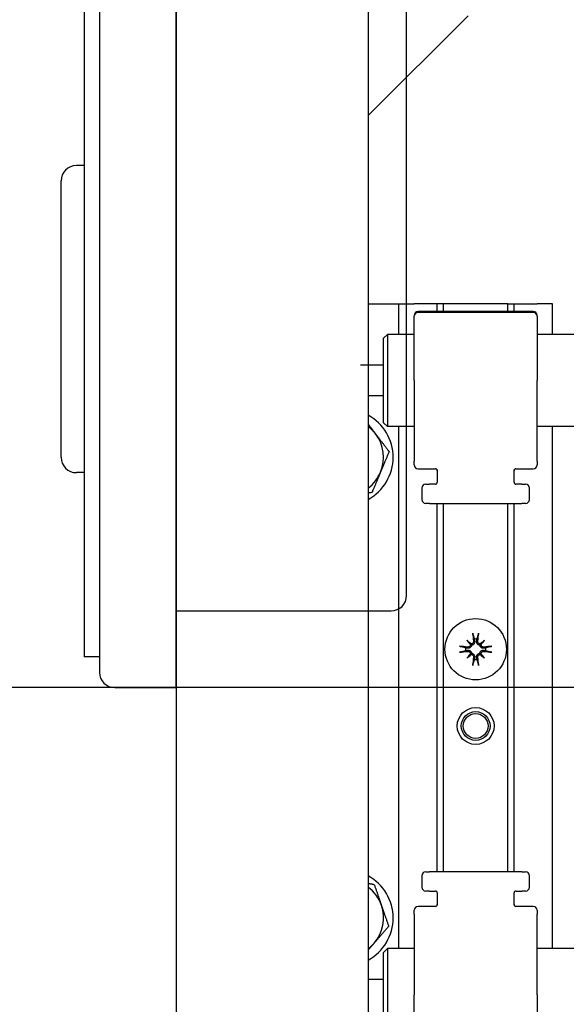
# Model space of a CAD drawing. Header units: millimetres. Extents: x 49320 to 60117, y -4209 to 20568.
# Tile 145 of 252: x 52396 to 52403, y 1705 to 1718. Entities that reach past the tile are written whole.
import ezdxf

# ---------------------------------------------------------------- set-up
doc = ezdxf.new("R2010")
doc.units = ezdxf.units.MM
doc.linetypes.add('ACAD_ISO10W100', pattern=[18.5, 12, -3, 0.5, -3])
doc.layers.add('_mt_hatch żelbet', color=8, linetype='Continuous', lineweight=9)
for name, color, linetype in [('_mt_widok', 253, 'Continuous'), ('ARCATA', 4, 'Continuous'), ('ASSI', 3, 'ACAD_ISO10W100'), ('CABINA', 7, 'Continuous'), ('Cabina-Bottoniera', 7, 'Continuous')]:
    doc.layers.add(name, color=color, linetype=linetype)

# ---------------------------------------------------------------- blocks, each defined once
blk = doc.blocks.new('WINDA 1 DZ')
at = {"layer": 'ARCATA', "color": 5, "true_color": 0x1414ff}
for p, q in [((164, 109.45), (165.3, 110.75)), ((164, 107), (164.4, 107)), ((164.4, 107), (164.6, 107)), ((164.4, 106.6), (164.4, 107)), ((164.9, 107), (164.6, 107)), ((164.9, 106.9), (164.9, 107)), ((164.98, 107), (164.9, 107)), ((164.98, 106.9), (164.98, 107)), ((165.82, 107), (164.98, 107)), ((165.82, 106.9), (165.82, 107)), ((165.82, 107), (165.9, 107)), ((165.9, 107), (166.2, 107)), ((165.9, 106.9), (165.9, 107)), ((166.4, 107), (166.2, 107)), ((166.4, 106.6), (166.4, 107)), ((164.6, 106.85), (164.6, 106.837)), ((164.6, 106), (164.6, 106.837)), ((166.15, 106.9), (164.65, 106.9)), ((166.15, 106.887), (164.65, 106.887)), ((166.2, 106.837), (166.2, 106.85)), ((166.2, 106.837), (166.2, 106)), ((164.2, 106.55), (164.25, 106.6)), ((164.6, 106.6), (164.25, 106.6)), ((164.25, 106.6), (164.25, 105.4)), ((174.15, 106.6), (166.2, 106.6)), ((164.2, 105.45), (164.2, 106.55)), ((164.2, 106.2), (163.9, 106.2)), ((164.6, 106), (164.6, 104.95)), ((166.2, 104.95), (166.2, 106)), ((164.2, 105.8), (164, 105.8)), ((164.2, 105.45), (164.25, 105.4)), ((164.6, 105.4), (164.25, 105.4)), ((164.4, 98.6), (164.4, 105.4)), ((174.15, 105.4), (166.2, 105.4)), ((166.4, 98.6), (166.4, 105.4)), ((164.6, 104.9), (164.6, 104.95)), ((166.2, 104.95), (166.2, 104.9)), ((164.65, 104.85), (164.875, 104.85)), ((164.9, 104.835), (164.9, 104.675)), ((165.9, 104.675), (165.9, 104.835)), ((165.925, 104.85), (166.15, 104.85)), ((164.7, 104.6), (164.7, 104.45)), ((164.75, 104.65), (164.8, 104.65)), ((164.875, 104.65), (164.8, 104.65)), ((166, 104.65), (165.925, 104.65)), ((166, 104.65), (166.05, 104.65)), ((166.1, 104.45), (166.1, 104.6)), ((164.8, 104.4), (164.75, 104.4)), ((164.8, 104.4), (166, 104.4)), ((164.9, 99.6), (164.9, 104.4)), ((164.98, 99.6), (164.98, 104.4)), ((165.82, 99.6), (165.82, 104.4)), ((165.9, 99.6), (165.9, 104.4)), ((166.05, 104.4), (166, 104.4)), ((165.284, 102.616), (165.333, 102.567)), ((165.516, 102.616), (165.467, 102.567)), ((165.333, 102.567), (165.346, 102.554)), ((165.467, 102.567), (165.454, 102.554)), ((165.284, 102.384), (165.333, 102.433)), ((165.333, 102.433), (165.346, 102.446)), ((165.467, 102.433), (165.454, 102.446)), ((165.516, 102.384), (165.467, 102.433)), ((164.7, 99.55), (164.7, 99.4)), ((164.75, 99.6), (164.8, 99.6)), ((166, 99.6), (164.8, 99.6)), ((166, 99.6), (166.05, 99.6)), ((166.1, 99.4), (166.1, 99.55)), ((164.8, 99.35), (164.75, 99.35)), ((164.8, 99.35), (164.875, 99.35)), ((164.9, 99.325), (164.9, 99.165)), ((165.9, 99.165), (165.9, 99.325)), ((165.925, 99.35), (166, 99.35)), ((166.05, 99.35), (166, 99.35)), ((164.875, 99.15), (164.65, 99.15)), ((166.15, 99.15), (165.925, 99.15)), ((164.6, 99.05), (164.6, 99.1)), ((164.6, 99.05), (164.6, 98)), ((166.2, 99.1), (166.2, 99.05)), ((166.2, 98), (166.2, 99.05)), ((164.2, 98.55), (164.25, 98.6)), ((164.2, 97.45), (164.2, 98.55)), ((164.25, 98.6), (164.25, 97.4)), ((164.6, 98.6), (164.25, 98.6)), ((174.15, 98.6), (166.2, 98.6)), ((164.2, 98.2), (164, 98.2)), ((164.6, 97.163), (164.6, 98)), ((166.2, 98), (166.2, 97.163))]:
    blk.add_line(p, q, dxfattribs=at)
for centre, radius in [((165.4, 102.5), 0.4), ((165.4, 101.5), 0.24), ((165.4, 101.5), 0.187), ((165.4, 101.5), 0.162)]:
    blk.add_circle(centre, radius, dxfattribs=at)
for centre, radius, start, end in [((164.65, 106.85), 0.05, 90, 180), ((164.65, 106.837), 0.05, 90, 180), ((166.15, 106.85), 0.05, 0, 90), ((166.15, 106.837), 0.05, 0, 90), ((163.7, 105), 0.625, 298.6854, 61.3146), ((163.7, 105), 0.5, 37.3326, 53.1301), ((163.7, 105), 0.5, 337.3326, 37.3326), ((163.7, 105), 0.5, 306.8699, 337.3326), ((164.65, 104.9), 0.05, 180, 270), ((164.875, 104.825), 0.025, 0, 90), ((165.925, 104.825), 0.025, 90, 180), ((166.15, 104.9), 0.05, 270, 0), ((164.875, 104.675), 0.025, 270, 0), ((165.925, 104.675), 0.025, 180, 270), ((164.75, 104.6), 0.05, 90, 180), ((166.05, 104.6), 0.05, 0, 90), ((164.75, 104.45), 0.05, 180, 270), ((166.05, 104.45), 0.05, 270, 0), ((165.4, 102.5), 0.134, 82.3918, 97.6082), ((165.4, 102.5), 0.134, 172.3918, 187.6082), ((165.4, 102.5), 0.134, 352.3918, 7.6082), ((165.4, 102.5), 0.134, 262.3918, 277.6082), ((163.7, 99), 0.625, 298.6854, 61.3146), ((164.75, 99.55), 0.05, 90, 180), ((166.05, 99.55), 0.05, 0, 90), ((163.7, 99), 0.5, 19.0703, 53.1301), ((164.75, 99.4), 0.05, 180, 270), ((166.05, 99.4), 0.05, 270, 0), ((164.875, 99.325), 0.025, 0, 90), ((165.925, 99.325), 0.025, 90, 180), ((163.7, 99), 0.5, 319.0703, 19.0703), ((164.65, 99.1), 0.05, 90, 180), ((164.875, 99.175), 0.025, 270, 0), ((165.925, 99.175), 0.025, 180, 270), ((166.15, 99.1), 0.05, 0, 90), ((163.7, 99), 0.5, 306.8699, 319.0703)]:
    blk.add_arc(centre, radius, start, end, dxfattribs=at)
for centre, major_axis, ratio, start_param, end_param in [((165.473, 102.563), (-0.42, 0.486), 0.173648, 1.313224, 1.430376), ((165.337, 102.427), (0.486, -0.42), 0.173648, 1.711217, 1.828368), ((165.44, 102.505), (0.078, -0.644), 0.087156, 4.378084, 4.547777), ((165.36, 102.505), (0.078, 0.644), 0.087156, 4.877001, 5.046694), ((165.463, 102.427), (0.486, 0.42), 0.173648, 1.313224, 1.430376), ((165.327, 102.563), (-0.42, -0.486), 0.173648, 1.711217, 1.828368), ((165.395, 102.46), (-0.644, 0.078), 0.087156, 4.877001, 5.046694), ((165.395, 102.54), (0.644, 0.078), 0.087156, 4.378084, 4.547777), ((165.309, 102.566), (-0.0188, -0.0163), 0.868224, 2.023807, 2.409971), ((165.334, 102.591), (-0.0163, -0.0188), 0.868224, 0.731621, 1.117785), ((165.466, 102.591), (-0.0163, 0.0188), 0.868224, 2.023807, 2.409971), ((165.491, 102.566), (-0.0188, 0.0163), 0.868224, 0.731621, 1.117785), ((165.405, 102.46), (-0.644, -0.078), 0.087156, 4.378084, 4.547777), ((165.405, 102.54), (0.644, -0.078), 0.087156, 4.877001, 5.046694), ((165.473, 102.437), (0.42, 0.486), 0.173648, 1.711217, 1.828368), ((165.337, 102.573), (-0.486, -0.42), 0.173648, 1.313224, 1.430376), ((165.309, 102.434), (0.0188, -0.0163), 0.868224, 0.731621, 1.117785), ((165.334, 102.409), (0.0163, -0.0188), 0.868224, 2.023807, 2.409971), ((165.44, 102.495), (-0.078, -0.644), 0.087156, 4.877001, 5.046694), ((165.36, 102.495), (-0.078, 0.644), 0.087156, 4.378084, 4.547777), ((165.466, 102.409), (0.0163, 0.0188), 0.868224, 0.731621, 1.117785), ((165.463, 102.573), (-0.486, 0.42), 0.173648, 1.711217, 1.828368), ((165.491, 102.434), (0.0188, 0.0163), 0.868224, 2.023807, 2.409971), ((165.327, 102.437), (0.42, -0.486), 0.173648, 1.313224, 1.430376)]:
    blk.add_ellipse(centre, major_axis=major_axis, ratio=ratio, start_param=start_param, end_param=end_param, dxfattribs=at)
for points, weights in [([(164, 105.431), (164.05, 105.366), (164.098, 105.303)], [1.01853247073, 1.02188329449, 1]), ([(164.098, 105.303), (164.179, 105.197), (164.273, 105.074)], [1, 1.0379548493, 1]), ([(164.273, 105.074), (164.213, 104.931), (164.161, 104.807)], [1, 1.0379548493, 1]), ([(164.161, 104.807), (164.11, 104.684), (164.05, 104.541)], [1, 1.0379548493, 1]), ([(164.05, 104.541), (164.025, 104.538), (164, 104.534)], [1, 1.00613508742, 1.01028680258]), ([(165.365, 102.69), (165.375, 102.656), (165.382, 102.633)], [1.00291629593, 1.01778265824, 1]), ([(165.382, 102.633), (165.385, 102.618), (165.387, 102.605)], [1, 1.12437348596, 1.24767116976]), ([(165.413, 102.605), (165.415, 102.618), (165.418, 102.633)], [1.24767116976, 1.12437348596, 1]), ([(165.418, 102.633), (165.425, 102.656), (165.435, 102.69)], [1, 1.01778265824, 1.00291629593]), ([(165.267, 102.518), (165.244, 102.525), (165.21, 102.535)], [1, 1.01778265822, 1.00291629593]), ([(165.21, 102.465), (165.244, 102.475), (165.267, 102.482)], [1.00291629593, 1.01778265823, 1]), ([(165.295, 102.513), (165.282, 102.515), (165.267, 102.518)], [1.24767116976, 1.12437348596, 1]), ([(165.267, 102.482), (165.282, 102.485), (165.295, 102.487)], [1, 1.12437348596, 1.24767116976]), ([(165.533, 102.518), (165.518, 102.515), (165.505, 102.513)], [1, 1.12437348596, 1.24767116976]), ([(165.505, 102.487), (165.518, 102.485), (165.533, 102.482)], [1.24767116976, 1.12437348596, 1]), ([(165.59, 102.535), (165.556, 102.525), (165.533, 102.518)], [1.00291629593, 1.01778265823, 1]), ([(165.533, 102.482), (165.556, 102.475), (165.59, 102.465)], [1, 1.01778265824, 1.00291629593]), ([(165.382, 102.367), (165.375, 102.344), (165.365, 102.31)], [1, 1.01778265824, 1.00291629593]), ([(165.387, 102.395), (165.385, 102.382), (165.382, 102.367)], [1.24767116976, 1.12437348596, 1]), ([(165.418, 102.367), (165.415, 102.382), (165.413, 102.395)], [1, 1.12437348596, 1.24767116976]), ([(165.435, 102.31), (165.425, 102.344), (165.418, 102.367)], [1.00291629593, 1.01778265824, 1]), ([(164, 99.451), (164.038, 99.444), (164.078, 99.436)], [1.01455016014, 1.00981128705, 1]), ([(164.078, 99.436), (164.129, 99.29), (164.173, 99.163)], [1, 1.0379548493, 1]), ([(164.173, 99.163), (164.216, 99.037), (164.267, 98.891)], [1, 1.0379548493, 1]), ([(164.267, 98.891), (164.166, 98.774), (164.078, 98.672)], [1, 1.0379548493, 1]), ([(164.078, 98.672), (164.039, 98.628), (164, 98.583)], [1, 1.01623485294, 1.01858107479])]:
    blk.add_rational_spline(points, weights, degree=2, dxfattribs=at)
for points, knots in [([(165.372, 102.604), (165.373, 102.6), (165.372, 102.596), (165.37, 102.588), (165.368, 102.584), (165.363, 102.578), (165.36, 102.576), (165.353, 102.572), (165.349, 102.571), (165.344, 102.57), (165.343, 102.57), (165.341, 102.57)], [0, 0, 0, 0, 0.01151442, 0.01151442, 0.02302884, 0.02302884, 0.0344178, 0.0344178, 0.04580676, 0.04580676, 0.0498478, 0.0498478, 0.0498478, 0.0498478]), ([(165.387, 102.605), (165.387, 102.605), (165.387, 102.604), (165.388, 102.599), (165.388, 102.595), (165.386, 102.586), (165.384, 102.581), (165.381, 102.574), (165.378, 102.57), (165.372, 102.564), (165.369, 102.561), (165.362, 102.557), (165.358, 102.556), (165.351, 102.554), (165.349, 102.554), (165.346, 102.554)], [0.18013192, 0.18013192, 0.18013192, 0.18013192, 0.18231103, 0.18231103, 0.1966644, 0.1966644, 0.21101777, 0.21101777, 0.22326588, 0.22326588, 0.23551399, 0.23551399, 0.24776211, 0.24776211, 0.25510696, 0.25510696, 0.25510696, 0.25510696]), ([(165.365, 102.69), (165.365, 102.691), (165.364, 102.692), (165.364, 102.694), (165.364, 102.696), (165.363, 102.7), (165.363, 102.702), (165.362, 102.706), (165.362, 102.708), (165.362, 102.71)], [0.05658644, 0.05658644, 0.05658644, 0.05658644, 0.06161587, 0.06161587, 0.06775669, 0.06775669, 0.07390904, 0.07390904, 0.07912293, 0.07912293, 0.07912293, 0.07912293]), ([(165.454, 102.554), (165.451, 102.554), (165.449, 102.554), (165.442, 102.556), (165.438, 102.557), (165.431, 102.561), (165.428, 102.564), (165.422, 102.57), (165.419, 102.574), (165.416, 102.581), (165.414, 102.586), (165.412, 102.595), (165.412, 102.599), (165.413, 102.604), (165.413, 102.604), (165.413, 102.605), (165.413, 102.605)], [-0.07279593, -0.07279593, -0.07279593, -0.07279593, -0.06545108, -0.06545108, -0.05320296, -0.05320296, -0.04095485, -0.04095485, -0.02870674, -0.02870674, -0.01435337, -0.01435337, 0, 0, 0, 0.00217911, 0.00217911, 0.00217911, 0.00217911]), ([(165.459, 102.57), (165.458, 102.57), (165.458, 102.57), (165.454, 102.57), (165.45, 102.571), (165.443, 102.574), (165.439, 102.576), (165.434, 102.581), (165.432, 102.585), (165.428, 102.592), (165.428, 102.596), (165.428, 102.601), (165.428, 102.602), (165.428, 102.604)], [0.02262944, 0.02262944, 0.02262944, 0.02262944, 0.02319765, 0.02319765, 0.0345489, 0.0345489, 0.04590016, 0.04590016, 0.05733835, 0.05733835, 0.06877655, 0.06877655, 0.07249221, 0.07249221, 0.07249221, 0.07249221]), ([(165.438, 102.71), (165.438, 102.708), (165.438, 102.706), (165.437, 102.702), (165.437, 102.7), (165.436, 102.696), (165.436, 102.694), (165.436, 102.692), (165.435, 102.691), (165.435, 102.69)], [0.01947687, 0.01947687, 0.01947687, 0.01947687, 0.02469076, 0.02469076, 0.03084311, 0.03084311, 0.03698394, 0.03698394, 0.04201336, 0.04201336, 0.04201336, 0.04201336]), ([(165.19, 102.538), (165.192, 102.538), (165.194, 102.538), (165.198, 102.537), (165.2, 102.537), (165.204, 102.536), (165.206, 102.536), (165.208, 102.536), (165.209, 102.535), (165.21, 102.535)], [0.01947687, 0.01947687, 0.01947687, 0.01947687, 0.02469076, 0.02469076, 0.03084311, 0.03084311, 0.03698394, 0.03698394, 0.04201336, 0.04201336, 0.04201336, 0.04201336]), ([(165.346, 102.554), (165.346, 102.551), (165.346, 102.549), (165.344, 102.542), (165.343, 102.538), (165.339, 102.531), (165.336, 102.528), (165.33, 102.522), (165.326, 102.519), (165.319, 102.516), (165.314, 102.514), (165.305, 102.512), (165.301, 102.512), (165.296, 102.513), (165.296, 102.513), (165.295, 102.513), (165.295, 102.513)], [-0.07279593, -0.07279593, -0.07279593, -0.07279593, -0.06545108, -0.06545108, -0.05320296, -0.05320296, -0.04095485, -0.04095485, -0.02870674, -0.02870674, -0.01435337, -0.01435337, 0, 0, 0, 0.00217911, 0.00217911, 0.00217911, 0.00217911]), ([(165.295, 102.487), (165.295, 102.487), (165.296, 102.487), (165.301, 102.488), (165.305, 102.488), (165.314, 102.486), (165.319, 102.484), (165.326, 102.481), (165.33, 102.478), (165.336, 102.472), (165.339, 102.469), (165.343, 102.462), (165.344, 102.458), (165.346, 102.451), (165.346, 102.449), (165.346, 102.446)], [0.18013192, 0.18013192, 0.18013192, 0.18013192, 0.18231103, 0.18231103, 0.1966644, 0.1966644, 0.21101777, 0.21101777, 0.22326588, 0.22326588, 0.23551399, 0.23551399, 0.24776211, 0.24776211, 0.25510696, 0.25510696, 0.25510696, 0.25510696]), ([(165.33, 102.559), (165.33, 102.558), (165.33, 102.558), (165.33, 102.554), (165.329, 102.55), (165.326, 102.543), (165.324, 102.539), (165.319, 102.534), (165.315, 102.532), (165.308, 102.528), (165.304, 102.528), (165.299, 102.528), (165.298, 102.528), (165.296, 102.528)], [0.02262944, 0.02262944, 0.02262944, 0.02262944, 0.02319765, 0.02319765, 0.0345489, 0.0345489, 0.04590016, 0.04590016, 0.05733835, 0.05733835, 0.06877655, 0.06877655, 0.07249221, 0.07249221, 0.07249221, 0.07249221]), ([(165.296, 102.472), (165.3, 102.473), (165.304, 102.472), (165.312, 102.47), (165.316, 102.468), (165.322, 102.463), (165.324, 102.46), (165.328, 102.453), (165.329, 102.449), (165.33, 102.444), (165.33, 102.443), (165.33, 102.441)], [0, 0, 0, 0, 0.01154742, 0.01154742, 0.02309483, 0.02309483, 0.0344508, 0.0344508, 0.04580677, 0.04580677, 0.04984781, 0.04984781, 0.04984781, 0.04984781]), ([(165.505, 102.513), (165.505, 102.513), (165.504, 102.513), (165.499, 102.512), (165.495, 102.512), (165.486, 102.514), (165.481, 102.516), (165.474, 102.519), (165.47, 102.522), (165.464, 102.528), (165.461, 102.531), (165.457, 102.538), (165.456, 102.542), (165.454, 102.549), (165.454, 102.551), (165.454, 102.554)], [0.18013192, 0.18013192, 0.18013192, 0.18013192, 0.18231103, 0.18231103, 0.1966644, 0.1966644, 0.21101777, 0.21101777, 0.22326588, 0.22326588, 0.23551399, 0.23551399, 0.24776211, 0.24776211, 0.25510696, 0.25510696, 0.25510696, 0.25510696]), ([(165.454, 102.446), (165.454, 102.449), (165.454, 102.451), (165.456, 102.458), (165.457, 102.462), (165.461, 102.469), (165.464, 102.472), (165.47, 102.478), (165.474, 102.481), (165.481, 102.484), (165.486, 102.486), (165.495, 102.488), (165.499, 102.488), (165.504, 102.487), (165.504, 102.487), (165.505, 102.487), (165.505, 102.487)], [-0.07279593, -0.07279593, -0.07279593, -0.07279593, -0.06545108, -0.06545108, -0.05320296, -0.05320296, -0.04095485, -0.04095485, -0.02870674, -0.02870674, -0.01435337, -0.01435337, 0, 0, 0, 0.00217911, 0.00217911, 0.00217911, 0.00217911]), ([(165.504, 102.528), (165.5, 102.527), (165.496, 102.528), (165.488, 102.53), (165.484, 102.532), (165.478, 102.537), (165.476, 102.54), (165.472, 102.547), (165.471, 102.551), (165.47, 102.556), (165.47, 102.557), (165.47, 102.559)], [0, 0, 0, 0, 0.01151442, 0.01151442, 0.02302884, 0.02302884, 0.0344178, 0.0344178, 0.04580676, 0.04580676, 0.0498478, 0.0498478, 0.0498478, 0.0498478]), ([(165.47, 102.441), (165.47, 102.442), (165.47, 102.442), (165.47, 102.446), (165.471, 102.45), (165.474, 102.457), (165.476, 102.461), (165.481, 102.466), (165.485, 102.468), (165.492, 102.472), (165.496, 102.472), (165.501, 102.472), (165.502, 102.472), (165.504, 102.472)], [0.02262869, 0.02262869, 0.02262869, 0.02262869, 0.02311382, 0.02311382, 0.03450698, 0.03450698, 0.04590014, 0.04590014, 0.05733833, 0.05733833, 0.06877652, 0.06877652, 0.07249219, 0.07249219, 0.07249219, 0.07249219]), ([(165.59, 102.535), (165.591, 102.535), (165.592, 102.536), (165.594, 102.536), (165.596, 102.536), (165.6, 102.537), (165.602, 102.537), (165.606, 102.538), (165.608, 102.538), (165.61, 102.538)], [0.05658644, 0.05658644, 0.05658644, 0.05658644, 0.06161587, 0.06161587, 0.06775669, 0.06775669, 0.07390904, 0.07390904, 0.07912293, 0.07912293, 0.07912293, 0.07912293]), ([(165.21, 102.465), (165.209, 102.465), (165.208, 102.464), (165.206, 102.464), (165.204, 102.464), (165.2, 102.463), (165.198, 102.463), (165.194, 102.462), (165.192, 102.462), (165.19, 102.462)], [0.05658644, 0.05658644, 0.05658644, 0.05658644, 0.06161587, 0.06161587, 0.06775669, 0.06775669, 0.07390904, 0.07390904, 0.07912293, 0.07912293, 0.07912293, 0.07912293]), ([(165.341, 102.43), (165.342, 102.43), (165.342, 102.43), (165.346, 102.43), (165.35, 102.429), (165.357, 102.426), (165.361, 102.424), (165.366, 102.419), (165.368, 102.415), (165.372, 102.408), (165.372, 102.404), (165.372, 102.399), (165.372, 102.398), (165.372, 102.396)], [0.02262944, 0.02262944, 0.02262944, 0.02262944, 0.02319765, 0.02319765, 0.0345489, 0.0345489, 0.04590016, 0.04590016, 0.05733835, 0.05733835, 0.06877655, 0.06877655, 0.07249221, 0.07249221, 0.07249221, 0.07249221]), ([(165.346, 102.446), (165.349, 102.446), (165.351, 102.446), (165.358, 102.444), (165.362, 102.443), (165.369, 102.439), (165.372, 102.436), (165.378, 102.43), (165.381, 102.426), (165.384, 102.419), (165.386, 102.414), (165.388, 102.405), (165.388, 102.401), (165.387, 102.396), (165.387, 102.396), (165.387, 102.395), (165.387, 102.395)], [-0.07279593, -0.07279593, -0.07279593, -0.07279593, -0.06545108, -0.06545108, -0.05320296, -0.05320296, -0.04095485, -0.04095485, -0.02870674, -0.02870674, -0.01435337, -0.01435337, 0, 0, 0, 0.00217911, 0.00217911, 0.00217911, 0.00217911]), ([(165.413, 102.395), (165.413, 102.395), (165.413, 102.396), (165.412, 102.401), (165.412, 102.405), (165.414, 102.414), (165.416, 102.419), (165.419, 102.426), (165.422, 102.43), (165.428, 102.436), (165.431, 102.439), (165.438, 102.443), (165.442, 102.444), (165.449, 102.446), (165.451, 102.446), (165.454, 102.446)], [0.18013192, 0.18013192, 0.18013192, 0.18013192, 0.18231103, 0.18231103, 0.1966644, 0.1966644, 0.21101777, 0.21101777, 0.22326588, 0.22326588, 0.23551399, 0.23551399, 0.24776211, 0.24776211, 0.25510696, 0.25510696, 0.25510696, 0.25510696]), ([(165.428, 102.396), (165.427, 102.4), (165.428, 102.404), (165.43, 102.412), (165.432, 102.416), (165.437, 102.422), (165.44, 102.424), (165.447, 102.428), (165.451, 102.429), (165.456, 102.43), (165.457, 102.43), (165.459, 102.43)], [0, 0, 0, 0, 0.01151442, 0.01151442, 0.02302884, 0.02302884, 0.0344178, 0.0344178, 0.04580676, 0.04580676, 0.0498478, 0.0498478, 0.0498478, 0.0498478]), ([(165.61, 102.462), (165.608, 102.462), (165.606, 102.462), (165.602, 102.463), (165.6, 102.463), (165.596, 102.464), (165.594, 102.464), (165.592, 102.464), (165.591, 102.465), (165.59, 102.465)], [0.01947687, 0.01947687, 0.01947687, 0.01947687, 0.02469076, 0.02469076, 0.03084311, 0.03084311, 0.03698394, 0.03698394, 0.04201336, 0.04201336, 0.04201336, 0.04201336]), ([(165.362, 102.29), (165.362, 102.292), (165.362, 102.294), (165.363, 102.298), (165.363, 102.3), (165.364, 102.304), (165.364, 102.306), (165.364, 102.308), (165.365, 102.309), (165.365, 102.31)], [0.01947687, 0.01947687, 0.01947687, 0.01947687, 0.02469076, 0.02469076, 0.03084311, 0.03084311, 0.03698394, 0.03698394, 0.04201336, 0.04201336, 0.04201336, 0.04201336]), ([(165.435, 102.31), (165.435, 102.309), (165.436, 102.308), (165.436, 102.306), (165.436, 102.304), (165.437, 102.3), (165.437, 102.298), (165.438, 102.294), (165.438, 102.292), (165.438, 102.29)], [0.05658644, 0.05658644, 0.05658644, 0.05658644, 0.06161587, 0.06161587, 0.06775669, 0.06775669, 0.07390904, 0.07390904, 0.07912293, 0.07912293, 0.07912293, 0.07912293])]:
    blk.add_open_spline(points, degree=3, knots=knots, dxfattribs=at)
at = {"layer": 'ASSI', "color": 5, "ltscale": 5, "true_color": 0x1414ff}
blk.add_line((179.995, 102), (40.675, 102), dxfattribs=at)
at = {"layer": 'CABINA', "color": 5, "true_color": 0x1414ff}
for p, q in [((164, 186), (164, 38)), ((161.5, 182), (161.5, 42))]:
    blk.add_line(p, q, dxfattribs=at)
at = {"layer": 'Cabina-Bottoniera', "color": 5, "true_color": 0x1414ff}
for p, q in [((161.5, 102), (161.5, 122)), ((160.5, 121.8), (160.5, 102.2)), ((160.3, 121.6), (160.3, 102.4)), ((164.5, 103.2), (164.5, 120.8)), ((160.5, 108.8), (160.5, 104.8)), ((160.5, 108.8), (160.5, 108.8)), ((160, 105), (160, 108.6)), ((160.5, 104.8), (160.5, 104.8)), ((161.5, 103), (164.3, 103)), ((160.7, 102), (161.5, 102))]:
    blk.add_line(p, q, dxfattribs=at)
at = {"layer": 'Cabina-Bottoniera', "color": 5, "ltscale": 4, "true_color": 0x1414ff}
for p, q in [((160.3, 108.8), (160.2, 108.8)), ((160.3, 104.8), (160.2, 104.8)), ((160.5, 102.4), (160.3, 102.4))]:
    blk.add_line(p, q, dxfattribs=at)
at = {"layer": 'Cabina-Bottoniera', "color": 5, "true_color": 0x1414ff}
for centre, start, end in [((160.2, 108.6), 90, 180), ((160.2, 105), 180, 270), ((164.3, 103.2), 270, 0), ((160.7, 102.2), 180, 270)]:
    blk.add_arc(centre, 0.2, start, end, dxfattribs=at)

msp = doc.modelspace()

# ---------------------------------------------------------------- hatches: boundary and pattern name
at = {"layer": '_mt_hatch żelbet', "ltscale": 2, "transparency": 33554687}
h = msp.add_hatch(dxfattribs=at)
h.set_pattern_fill('ANSI36', color=8)
h.set_pattern_definition([(45, (55916.924, 5082.696), (1.683798, 6.173926), [7.9375, -1.5875, 0, -1.5875])])
edge = h.paths.add_edge_path()
edge.add_line((52283.322, 1621.933), (52251.576, 1621.933))
edge.add_line((52251.576, 1621.933), (52251.576, 1704.333))
edge.add_line((52251.576, 1704.333), (52249.726, 1704.333))
edge.add_line((52249.726, 1704.333), (52249.676, 1704.383))
edge.add_arc((52249.626, 1704.383), 0.05, 0, 90)
edge.add_line((52249.626, 1704.433), (52247.126, 1704.433))
edge.add_line((52247.126, 1704.433), (52247.126, 1704.358))
edge.add_line((52247.126, 1704.358), (52247.101, 1704.333))
edge.add_line((52247.101, 1704.333), (52246.901, 1704.333))
edge.add_line((52246.901, 1704.333), (52246.876, 1704.358))
edge.add_line((52246.876, 1704.358), (52246.876, 1704.433))
edge.add_line((52246.876, 1704.433), (52246.826, 1704.433))
edge.add_line((52246.826, 1704.433), (52246.826, 1705.433))
edge.add_line((52246.826, 1705.433), (52246.876, 1705.433))
edge.add_line((52246.876, 1705.433), (52246.876, 1705.508))
edge.add_line((52246.876, 1705.508), (52246.901, 1705.533))
edge.add_line((52246.901, 1705.533), (52247.101, 1705.533))
edge.add_line((52247.101, 1705.533), (52247.126, 1705.508))
edge.add_line((52247.126, 1705.508), (52247.126, 1705.433))
edge.add_line((52247.126, 1705.433), (52249.626, 1705.433))
edge.add_arc((52249.626, 1705.483), 0.05, 270, 360)
edge.add_line((52249.676, 1705.483), (52249.726, 1705.533))
edge.add_line((52249.726, 1705.533), (52251.576, 1705.533))
edge.add_line((52251.576, 1705.533), (52251.576, 1712.333))
edge.add_line((52251.576, 1712.333), (52249.726, 1712.333))
edge.add_line((52249.726, 1712.333), (52249.676, 1712.383))
edge.add_arc((52249.626, 1712.383), 0.05, 0, 90)
edge.add_line((52249.626, 1712.433), (52247.126, 1712.433))
edge.add_line((52247.126, 1712.433), (52247.126, 1712.358))
edge.add_line((52247.126, 1712.358), (52247.101, 1712.333))
edge.add_line((52247.101, 1712.333), (52246.901, 1712.333))
edge.add_line((52246.901, 1712.333), (52246.876, 1712.358))
edge.add_line((52246.876, 1712.358), (52246.876, 1712.433))
edge.add_line((52246.876, 1712.433), (52246.826, 1712.433))
edge.add_line((52246.826, 1712.433), (52246.826, 1712.308))
edge.add_arc((52246.801, 1712.308), 0.025, 270, 360, ccw=False)
edge.add_line((52246.801, 1712.283), (52245.451, 1712.283))
edge.add_arc((52245.451, 1712.308), 0.025, 180, 270, ccw=False)
edge.add_line((52245.426, 1712.33), (52245.426, 1712.429))
edge.add_line((52245.426, 1712.429), (52244.192, 1712.333))
edge.add_arc((52244.176, 1712.532), 0.2, 180, 274.4517, ccw=False)
edge.add_line((52243.976, 1712.532), (52243.976, 1713.334))
edge.add_arc((52244.176, 1713.334), 0.2, 85.5483, 180, ccw=False)
edge.add_line((52244.192, 1713.533), (52245.426, 1713.437))
edge.add_line((52245.426, 1713.437), (52245.426, 1713.557))
edge.add_arc((52245.451, 1713.558), 0.025, 90, 180, ccw=False)
edge.add_line((52245.451, 1713.583), (52246.801, 1713.583))
edge.add_arc((52246.801, 1713.558), 0.025, 0, 90, ccw=False)
edge.add_line((52246.826, 1713.558), (52246.826, 1713.433))
edge.add_line((52246.826, 1713.433), (52246.876, 1713.433))
edge.add_line((52246.876, 1713.433), (52246.876, 1713.508))
edge.add_line((52246.876, 1713.508), (52246.901, 1713.533))
edge.add_line((52246.901, 1713.533), (52247.101, 1713.533))
edge.add_line((52247.101, 1713.533), (52247.126, 1713.508))
edge.add_line((52247.126, 1713.508), (52247.126, 1713.433))
edge.add_line((52247.126, 1713.433), (52249.626, 1713.433))
edge.add_arc((52249.626, 1713.483), 0.05, 270, 360)
edge.add_line((52249.676, 1713.483), (52249.726, 1713.533))
edge.add_line((52249.726, 1713.533), (52251.576, 1713.533))
edge.add_line((52251.576, 1713.533), (52251.576, 1778.683))
edge.add_line((52251.576, 1778.683), (52249.726, 1778.683))
edge.add_line((52249.726, 1778.683), (52249.676, 1778.733))
edge.add_arc((52249.626, 1778.733), 0.05, 0, 90)
edge.add_line((52249.626, 1778.783), (52247.126, 1778.783))
edge.add_line((52247.126, 1778.783), (52247.126, 1778.708))
edge.add_line((52247.126, 1778.708), (52247.101, 1778.683))
edge.add_line((52247.101, 1778.683), (52246.901, 1778.683))
edge.add_line((52246.901, 1778.683), (52246.876, 1778.708))
edge.add_line((52246.876, 1778.708), (52246.876, 1778.783))
edge.add_line((52246.876, 1778.783), (52246.826, 1778.783))
edge.add_line((52246.826, 1778.783), (52246.826, 1778.658))
edge.add_arc((52246.801, 1778.658), 0.025, 270, 360, ccw=False)
edge.add_line((52246.801, 1778.633), (52245.451, 1778.633))
edge.add_arc((52245.451, 1778.658), 0.025, 180, 270, ccw=False)
edge.add_line((52245.426, 1778.658), (52245.426, 1778.779))
edge.add_line((52245.426, 1778.779), (52244.692, 1778.683))
edge.add_arc((52244.676, 1778.882), 0.2, 180, 274.4517, ccw=False)
edge.add_line((52244.476, 1778.882), (52244.476, 1779.684))
edge.add_arc((52244.676, 1779.684), 0.2, 85.5483, 180, ccw=False)
edge.add_line((52244.692, 1779.883), (52245.426, 1779.787))
edge.add_line((52245.426, 1779.787), (52245.426, 1779.908))
edge.add_arc((52245.451, 1779.908), 0.025, 90, 180, ccw=False)
edge.add_line((52245.451, 1779.933), (52246.801, 1779.933))
edge.add_arc((52246.801, 1779.908), 0.025, 0, 90, ccw=False)
edge.add_line((52246.826, 1779.908), (52246.826, 1779.783))
edge.add_line((52246.826, 1779.783), (52246.876, 1779.783))
edge.add_line((52246.876, 1779.783), (52246.876, 1779.858))
edge.add_line((52246.876, 1779.858), (52246.901, 1779.883))
edge.add_line((52246.901, 1779.883), (52247.101, 1779.883))
edge.add_line((52247.101, 1779.883), (52247.126, 1779.858))
edge.add_line((52247.126, 1779.858), (52247.126, 1779.783))
edge.add_line((52247.126, 1779.783), (52249.626, 1779.783))
edge.add_arc((52249.626, 1779.833), 0.05, 270, 360)
edge.add_line((52249.676, 1779.833), (52249.726, 1779.883))
edge.add_line((52249.726, 1779.883), (52251.576, 1779.883))
edge.add_line((52251.576, 1779.883), (52251.576, 1788.783))
edge.add_line((52251.576, 1788.783), (52249.726, 1788.783))
edge.add_line((52249.726, 1788.783), (52249.676, 1788.833))
edge.add_arc((52249.626, 1788.833), 0.05, 0, 90)
edge.add_line((52249.626, 1788.883), (52247.126, 1788.883))
edge.add_line((52247.126, 1788.883), (52247.126, 1788.808))
edge.add_line((52247.126, 1788.808), (52247.101, 1788.783))
edge.add_line((52247.101, 1788.783), (52246.901, 1788.783))
edge.add_line((52246.901, 1788.783), (52246.876, 1788.808))
edge.add_line((52246.876, 1788.808), (52246.876, 1788.883))
edge.add_line((52246.876, 1788.883), (52246.826, 1788.883))
edge.add_line((52246.826, 1788.883), (52246.826, 1788.758))
edge.add_arc((52246.801, 1788.758), 0.025, 270, 360, ccw=False)
edge.add_line((52246.801, 1788.733), (52246.445, 1788.733))
edge.add_spline(control_points=[(52246.436, 1788.744), (52246.436, 1788.744), (52246.436, 1788.744), (52246.436, 1788.744), (52246.435, 1788.745), (52246.432, 1788.746), (52246.429, 1788.746), (52246.422, 1788.748), (52246.418, 1788.749), (52246.407, 1788.75), (52246.401, 1788.751), (52246.389, 1788.752), (52246.382, 1788.752), (52246.376, 1788.752)], knot_values=[0.024008, 0.024008, 0.024008, 0.024008, 0.028269, 0.028269, 0.039404, 0.039404, 0.055597, 0.055597, 0.075883, 0.075883, 0.097542, 0.097542, 0.117485, 0.117485, 0.117485, 0.117485], degree=3, periodic=0)
edge.add_line((52246.376, 1788.752), (52245.576, 1788.752))
edge.add_spline(control_points=[(52245.576, 1788.735), (52245.57, 1788.735), (52245.565, 1788.735), (52245.545, 1788.735), (52245.532, 1788.735), (52245.507, 1788.736), (52245.496, 1788.737), (52245.475, 1788.74), (52245.465, 1788.742), (52245.451, 1788.747), (52245.445, 1788.75), (52245.436, 1788.757), (52245.433, 1788.761), (52245.428, 1788.771), (52245.426, 1788.777), (52245.426, 1788.783)], knot_values=[0, 0, 0, 0, 0.0173, 0.0173, 0.057137, 0.057137, 0.096974, 0.096974, 0.13681, 0.13681, 0.163111, 0.163111, 0.180869, 0.180869, 0.199184, 0.199184, 0.199184, 0.199184], degree=3, periodic=0)
edge.add_line((52245.426, 1788.783), (52245.426, 1788.879))
edge.add_line((52245.426, 1788.879), (52244.692, 1788.783))
edge.add_arc((52244.676, 1788.982), 0.2, 180, 274.4517, ccw=False)
edge.add_line((52244.476, 1788.982), (52244.476, 1789.784))
edge.add_arc((52244.676, 1789.784), 0.2, 85.5483, 180, ccw=False)
edge.add_line((52244.692, 1789.983), (52245.426, 1789.887))
edge.add_line((52245.426, 1789.887), (52245.426, 1790.008))
edge.add_arc((52245.451, 1790.008), 0.025, 90, 180, ccw=False)
edge.add_line((52245.451, 1790.033), (52246.801, 1790.033))
edge.add_arc((52246.801, 1790.008), 0.025, 0, 90, ccw=False)
edge.add_line((52246.826, 1790.008), (52246.826, 1789.883))
edge.add_line((52246.826, 1789.883), (52246.876, 1789.883))
edge.add_line((52246.876, 1789.883), (52246.876, 1789.958))
edge.add_line((52246.876, 1789.958), (52246.901, 1789.983))
edge.add_line((52246.901, 1789.983), (52247.101, 1789.983))
edge.add_line((52247.101, 1789.983), (52247.126, 1789.958))
edge.add_line((52247.126, 1789.958), (52247.126, 1789.883))
edge.add_line((52247.126, 1789.883), (52249.626, 1789.883))
edge.add_arc((52249.626, 1789.933), 0.05, 270, 360)
edge.add_line((52249.676, 1789.933), (52249.726, 1789.983))
edge.add_line((52249.726, 1789.983), (52251.576, 1789.983))
edge.add_line((52251.576, 1789.983), (52251.576, 1815.933))
edge.add_line((52251.576, 1815.933), (52283.322, 1815.933))
edge.add_line((52283.322, 1815.933), (52283.322, 1830.832))
edge.add_line((52283.322, 1830.832), (52236.576, 1830.832))
edge.add_line((52236.576, 1830.832), (52236.576, 1606.933))
edge.add_line((52236.576, 1606.933), (52283.322, 1606.933))
edge.add_line((52283.322, 1606.933), (52283.322, 1621.933))
h.paths.add_polyline_path([(52431.576, 1830.832), (52283.322, 1830.832), (52283.322, 1815.933), (52416.576, 1815.933), (52416.571, 1715.833), (52416.571, 1716.733), (52415.301, 1716.733), (52414.901, 1716.733), (52415.901, 1715.733), (52415.901, 1702.133), (52414.901, 1701.133), (52415.301, 1701.133), (52416.571, 1701.133), (52416.576, 1702.033), (52416.576, 1632.933), (52431.576, 1617.933)])
h.paths.add_polyline_path([(52394.776, 1630.287), (52434.376, 1630.287)])
h.paths.add_polyline_path([(52431.576, 1606.933), (52431.576, 1617.933), (52416.576, 1632.933), (52416.576, 1621.933), (52409.576, 1621.933), (52409.576, 1606.933)])
edge = h.paths.add_edge_path(flags=16)
edge.add_spline(control_points=[(52245.438, 1705.545), (52245.438, 1705.546), (52245.439, 1705.546), (52245.445, 1705.553), (52245.453, 1705.557), (52245.46, 1705.56)], knot_values=[0.127222, 0.127222, 0.127222, 0.127222, 0.129604, 0.129604, 0.161729, 0.161729, 0.161729, 0.161729], degree=3, periodic=0)
edge = h.paths.add_edge_path(flags=16)
edge.add_arc((52244.176, 1704.532), 0.2, 180, 274.4517, ccw=False)
edge.add_line((52243.976, 1704.532), (52243.976, 1705.334))
edge.add_arc((52244.176, 1705.334), 0.2, 85.5483, 180, ccw=False)
edge.add_line((52244.192, 1705.533), (52245.426, 1705.437))
edge.add_line((52245.426, 1705.437), (52245.426, 1704.836))
edge.add_spline(control_points=[(52245.426, 1704.836), (52245.426, 1704.836), (52245.426, 1704.835), (52245.426, 1704.819), (52245.429, 1704.804), (52245.438, 1704.774), (52245.445, 1704.76), (52245.461, 1704.738), (52245.468, 1704.73), (52245.476, 1704.723)], knot_values=[0.091168, 0.091168, 0.091168, 0.091168, 0.092523, 0.092523, 0.132421, 0.132421, 0.171812, 0.171812, 0.199493, 0.199493, 0.199493, 0.199493], degree=3, periodic=0)
edge.add_spline(control_points=[(52245.476, 1704.723), (52245.48, 1704.72), (52245.483, 1704.717), (52245.5, 1704.705), (52245.514, 1704.698), (52245.544, 1704.688), (52245.56, 1704.686), (52245.576, 1704.686)], knot_values=[0, 0, 0, 0, 0.011492, 0.011492, 0.051269, 0.051269, 0.091168, 0.091168, 0.091168, 0.091168], degree=3, periodic=0)
edge.add_line((52245.576, 1704.686), (52246.376, 1704.686))
edge.add_spline(control_points=[(52246.376, 1704.686), (52246.377, 1704.686), (52246.377, 1704.686), (52246.383, 1704.686), (52246.388, 1704.685), (52246.397, 1704.682), (52246.402, 1704.68), (52246.411, 1704.674), (52246.414, 1704.671), (52246.42, 1704.663), (52246.423, 1704.659), (52246.426, 1704.651), (52246.426, 1704.646), (52246.426, 1704.642)], knot_values=[0, 0, 0, 0, 0.001746, 0.001746, 0.02414, 0.02414, 0.046992, 0.046992, 0.070489, 0.070489, 0.093985, 0.093985, 0.117481, 0.117481, 0.117481, 0.117481], degree=3, periodic=0)
edge.add_spline(control_points=[(52246.426, 1704.637), (52246.426, 1704.631), (52246.425, 1704.626), (52246.42, 1704.615), (52246.416, 1704.611), (52246.407, 1704.604), (52246.402, 1704.601), (52246.389, 1704.597), (52246.383, 1704.596), (52246.376, 1704.596)], knot_values=[-0.075489, -0.075489, -0.075489, -0.075489, -0.056592, -0.056592, -0.037695, -0.037695, -0.018848, -0.018848, 0, 0, 0, 0], degree=3, periodic=0)
edge.add_line((52246.376, 1704.596), (52245.576, 1704.596))
edge.add_spline(control_points=[(52245.576, 1704.596), (52245.558, 1704.596), (52245.538, 1704.593), (52245.501, 1704.581), (52245.484, 1704.572), (52245.457, 1704.551), (52245.445, 1704.539), (52245.43, 1704.512), (52245.426, 1704.499), (52245.426, 1704.487)], knot_values=[0.959969, 0.959969, 0.959969, 0.959969, 1.016264, 1.016264, 1.07256, 1.07256, 1.132171, 1.132171, 1.191783, 1.191783, 1.191783, 1.191783], degree=3, periodic=0)
edge.add_line((52245.426, 1704.487), (52245.426, 1704.447))
edge.add_line((52245.426, 1704.429), (52244.192, 1704.333))
h.paths.add_polyline_path([(52424.056, 1703.233, -0.437158), (52424.271, 1703.034), (52424.271, 1702.232, -0.437158), (52424.056, 1702.033), (52422.821, 1702.129), (52422.821, 1702.008, -0.414214), (52422.796, 1701.983), (52421.446, 1701.983, -0.414214), (52421.421, 1702.008), (52421.421, 1702.133), (52421.371, 1702.133), (52421.371, 1702.058), (52421.346, 1702.033), (52421.146, 1702.033), (52421.121, 1702.058), (52421.121, 1702.133), (52418.621, 1702.133, 0.414214), (52418.571, 1702.083), (52418.521, 1702.033), (52418.521, 1703.233), (52418.571, 1703.183, 0.414214), (52418.621, 1703.133), (52421.121, 1703.133), (52421.121, 1703.208), (52421.146, 1703.233), (52421.346, 1703.233), (52421.371, 1703.208), (52421.371, 1703.133), (52421.421, 1703.133), (52421.421, 1703.258, -0.414214), (52421.446, 1703.283), (52422.796, 1703.283, -0.414214), (52422.821, 1703.258), (52422.821, 1703.137)], flags=16)
edge = h.paths.add_edge_path(flags=16)
edge.add_line((52421.571, 1715.879), (52422.671, 1715.879))
edge.add_spline(control_points=[(52422.671, 1715.876), (52422.685, 1715.876), (52422.698, 1715.876), (52422.724, 1715.875), (52422.737, 1715.874), (52422.76, 1715.871), (52422.771, 1715.869), (52422.79, 1715.863), (52422.799, 1715.859), (52422.81, 1715.849), (52422.813, 1715.846), (52422.819, 1715.837), (52422.821, 1715.83), (52422.821, 1715.823), (52422.821, 1715.822), (52422.821, 1715.821)], knot_values=[0, 0, 0, 0, 0.039334, 0.039334, 0.078667, 0.078667, 0.118001, 0.118001, 0.157334, 0.157334, 0.171979, 0.171979, 0.193578, 0.193578, 0.196668, 0.196668, 0.196668, 0.196668], degree=3, periodic=0)
edge.add_line((52422.821, 1715.821), (52422.821, 1715.737))
edge.add_line((52422.821, 1715.737), (52424.056, 1715.833))
edge.add_arc((52424.071, 1715.634), 0.2, 360, 94.4517, ccw=False)
edge.add_line((52424.271, 1715.634), (52424.271, 1714.832))
edge.add_arc((52424.071, 1714.832), 0.2, 265.5483, 360, ccw=False)
edge.add_line((52424.056, 1714.633), (52422.821, 1714.729))
edge.add_line((52422.821, 1714.729), (52422.821, 1714.614))
edge.add_arc((52422.796, 1714.608), 0.025, 270, 360, ccw=False)
edge.add_line((52422.796, 1714.583), (52421.446, 1714.583))
edge.add_arc((52421.446, 1714.608), 0.025, 180, 270, ccw=False)
edge.add_line((52421.421, 1714.608), (52421.421, 1714.733))
edge.add_line((52421.421, 1714.733), (52421.371, 1714.733))
edge.add_line((52421.371, 1714.733), (52421.371, 1714.658))
edge.add_line((52421.371, 1714.658), (52421.346, 1714.633))
edge.add_line((52421.346, 1714.633), (52421.146, 1714.633))
edge.add_line((52421.146, 1714.633), (52421.121, 1714.658))
edge.add_line((52421.121, 1714.658), (52421.121, 1714.733))
edge.add_line((52421.121, 1714.733), (52418.621, 1714.733))
edge.add_arc((52418.621, 1714.683), 0.05, 90, 180)
edge.add_line((52418.571, 1714.683), (52418.521, 1714.633))
edge.add_line((52418.521, 1714.633), (52416.576, 1714.633))
edge.add_line((52416.571, 1714.633), (52416.571, 1715.833))
edge.add_line((52416.576, 1715.833), (52418.521, 1715.833))
edge.add_line((52418.521, 1715.833), (52418.571, 1715.783))
edge.add_arc((52418.621, 1715.783), 0.05, 180, 270)
edge.add_line((52418.621, 1715.733), (52421.121, 1715.733))
edge.add_line((52421.121, 1715.733), (52421.121, 1715.808))
edge.add_line((52421.121, 1715.808), (52421.146, 1715.833))
edge.add_line((52421.146, 1715.833), (52421.346, 1715.833))
edge.add_line((52421.346, 1715.833), (52421.371, 1715.808))
edge.add_line((52421.371, 1715.808), (52421.371, 1715.733))
edge.add_line((52421.371, 1715.733), (52421.421, 1715.733))
edge.add_line((52421.421, 1715.733), (52421.421, 1715.821))
edge.add_spline(control_points=[(52421.421, 1715.828), (52421.421, 1715.829), (52421.421, 1715.83), (52421.422, 1715.838), (52421.425, 1715.844), (52421.431, 1715.853), (52421.434, 1715.856), (52421.445, 1715.865), (52421.454, 1715.868), (52421.473, 1715.873), (52421.483, 1715.875), (52421.506, 1715.877), (52421.519, 1715.878), (52421.544, 1715.879), (52421.558, 1715.879), (52421.571, 1715.879)], knot_values=[0, 0, 0, 0, 0.004418, 0.004418, 0.024591, 0.024591, 0.039334, 0.039334, 0.078667, 0.078667, 0.118001, 0.118001, 0.157334, 0.157334, 0.196668, 0.196668, 0.196668, 0.196668], degree=3, periodic=0)
edge = h.paths.add_edge_path(flags=16)
edge.add_spline(control_points=[(52422.821, 1715.821), (52422.821, 1715.822), (52422.821, 1715.823), (52422.821, 1715.83), (52422.819, 1715.837), (52422.813, 1715.846), (52422.81, 1715.849), (52422.799, 1715.859), (52422.79, 1715.863), (52422.771, 1715.869), (52422.76, 1715.871), (52422.737, 1715.874), (52422.724, 1715.875), (52422.698, 1715.876), (52422.685, 1715.876), (52422.671, 1715.876)], knot_values=[0, 0, 0, 0, 0.00309, 0.00309, 0.024689, 0.024689, 0.039334, 0.039334, 0.078667, 0.078667, 0.118001, 0.118001, 0.157334, 0.157334, 0.196668, 0.196668, 0.196668, 0.196668], degree=3, periodic=0)
edge.add_spline(control_points=[(52422.671, 1715.879), (52422.676, 1715.879), (52422.681, 1715.879), (52422.699, 1715.879), (52422.712, 1715.878), (52422.737, 1715.877), (52422.749, 1715.876), (52422.771, 1715.873), (52422.78, 1715.871), (52422.796, 1715.865), (52422.802, 1715.862), (52422.811, 1715.854), (52422.815, 1715.85), (52422.82, 1715.839), (52422.821, 1715.833), (52422.821, 1715.828)], knot_values=[0, 0, 0, 0, 0.014118, 0.014118, 0.053458, 0.053458, 0.092798, 0.092798, 0.132138, 0.132138, 0.159634, 0.159634, 0.178131, 0.178131, 0.1967, 0.1967, 0.1967, 0.1967], degree=3, periodic=0)
h.paths.add_polyline_path([(52416.576, 1703.233), (52416.571, 1702.033), (52416.571, 1703.233)], is_closed=False, flags=16)
h.paths.add_polyline_path([(52416.576, 1714.633), (52416.571, 1703.233), (52416.571, 1714.633)], is_closed=False, flags=16)
edge = h.paths.add_edge_path(flags=0)
edge.add_spline(control_points=[(52422.671, 1702.518), (52422.69, 1702.518), (52422.71, 1702.515), (52422.747, 1702.5), (52422.764, 1702.488), (52422.791, 1702.462), (52422.803, 1702.445), (52422.818, 1702.409), (52422.821, 1702.389), (52422.821, 1702.372)], knot_values=[0.728155, 0.728155, 0.728155, 0.728155, 0.78445, 0.78445, 0.840746, 0.840746, 0.900357, 0.900357, 0.959969, 0.959969, 0.959969, 0.959969], degree=3, periodic=0)
edge.add_spline(control_points=[(52422.821, 1702.372), (52422.821, 1702.389), (52422.818, 1702.409), (52422.803, 1702.445), (52422.791, 1702.462), (52422.764, 1702.488), (52422.747, 1702.5), (52422.71, 1702.515), (52422.69, 1702.518), (52422.671, 1702.518)], knot_values=[0.728155, 0.728155, 0.728155, 0.728155, 0.787767, 0.787767, 0.847378, 0.847378, 0.903674, 0.903674, 0.959969, 0.959969, 0.959969, 0.959969], degree=3, periodic=0)

# ---------------------------------------------------------------- block references
at = {"layer": '_mt_widok', "ltscale": 3}
msp.add_blockref('WINDA 1 DZ', (52236.576, 1606.933), dxfattribs=at)

doc.saveas('drawing.dxf')
